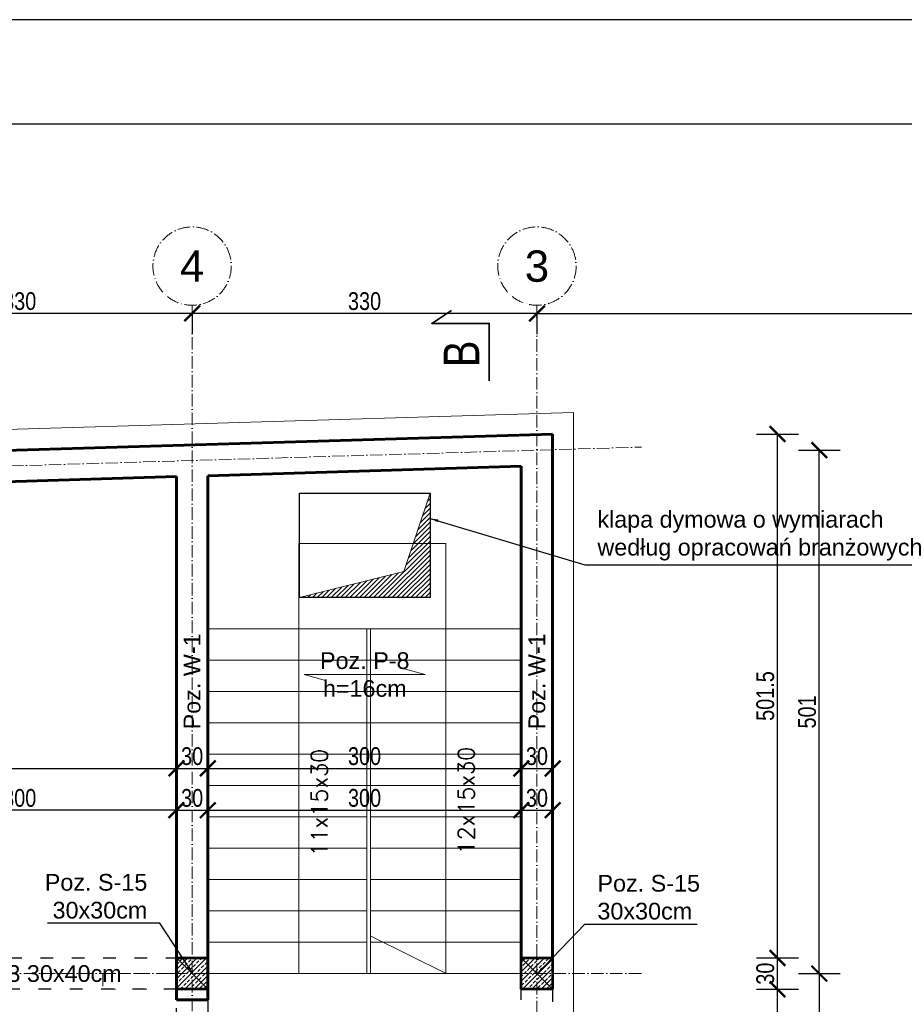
# Model space of a CAD drawing. Header units: inches. Extents: x 201967 to 338763, y -32705 to 30884.
# Tile 101 of 236: x 319469 to 320316, y 1126 to 2069. Entities that reach past the tile are written whole.
import ezdxf
from ezdxf.enums import TextEntityAlignment as Align

# ---------------------------------------------------------------- set-up
doc = ezdxf.new("R2010")
doc.units = ezdxf.units.IN
doc.header["$MEASUREMENT"] = 0
doc.linetypes.add('ACAD_ISO03W100', pattern=[30, 12, -18])
doc.linetypes.add('ACAD_ISO10W100', pattern=[18, 12, -3, 0, -3])
for name, color, linetype, lineweight in [('01 a1 KONSTRUKCJA żelebet', 200, 'Continuous', 53), ('01 b KONSTRUKCJA belki', 92, 'ACAD_ISO03W100', 30), ('01h1 KONSTRUKCJA pozycje stropy', 253, 'Continuous', 13), ('01h2 KONSTRUKCJA pozycje belki', 254, 'Continuous', 13), ('01h3 KONSTRUKCJA pozycje słupy', 252, 'Continuous', 13), ('01i KONSTRUKCJA otwory w stropie', 6, 'ACAD_ISO03W100', 30), ('02 b ściany dziłowe cienkie', 6, 'ACAD_ISO03W100', 13), ('11 OSIE ściany', 2, 'ACAD_ISO10W100', 5), ('1_OpisPomieszczen', 120, 'Continuous', 9), ('90 WYMIAR', 155, 'Continuous', 9), ('91 PRZEKROJE', 7, 'Continuous', 35), ('_proj_SCHODY', 2, 'Continuous', 9), ('MURY konstrukcyjne', 70, 'Continuous', 60), ('WIDOK', 2, 'Continuous', 13)]:
    doc.layers.add(name, color=color, linetype=linetype, lineweight=lineweight)
doc.styles.add('100 arial', font='arial.ttf', dxfattribs={"width": 0.8, "height": 17})
doc.styles.add('arialcce', font='arial.ttf')
doc.styles.add('OPIS', font='arial.ttf')
doc.styles.add('RomanS', font='romans.shx')
doc.styles.add('Wymiary', font='romans.shx', dxfattribs={"width": 0.7, "oblique": 10})
doc.dimstyles.new('100', dxfattribs={"dimscale": 10, "dimtxt": 17, "dimasz": 1.5, "dimexe": 2, "dimexo": 2, "dimgap": 0.3, "dimtad": 1, "dimdec": 1, "dimrnd": 0.5, "dimdsep": 46, "dimtxsty": '100 arial', "dimblk": 'ARCHTICK', "dimcen": 10, "dimclrd": 256, "dimclre": 256, "dimclrt": 256, "dimadec": 0, "dimazin": 0, "dimtfac": 1, "dimtdec": 1, "dimtix": 1, "dimtmove": 1, "dimatfit": 3, "dimfxl": 2, "dimfxlon": 1, "dimtolj": 1, "dimarcsym": 0})
doc.dimstyles.new('DIM100txt12', dxfattribs={"dimtxt": 12, "dimasz": 1.05, "dimexe": 0, "dimexo": 8, "dimgap": 4, "dimtad": 1, "dimdec": 7, "dimrnd": 0.5, "dimdsep": 46, "dimtxsty": 'RomanS', "dimblk1": 'DIM', "dimblk2": 'DIM', "dimsah": 1, "dimcen": 0.09, "dimse1": 1, "dimse2": 1, "dimclrt": 256, "dimadec": 1, "dimazin": 0, "dimtfac": 1, "dimtdec": 7, "dimtix": 1, "dimtofl": 0, "dimtmove": 2, "dimatfit": 3, "dimfxl": 1, "dimtolj": 1, "dimtzin": 0, "dimarcsym": 0})

# ---------------------------------------------------------------- blocks, each defined once
blk = doc.blocks.new('1 osie 1 część BPPZ')
at = {"layer": '11 OSIE ściany'}
for p, q in [((-1337.399999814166, -529.999028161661), (-1337.399999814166, 870.0009718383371)), ((-1007.399999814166, -169.999028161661), (-1007.399999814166, 870.0009718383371)), ((-2017.399999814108, 700.9469548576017), (-907.3999998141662, 734.2427557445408)), ((-907.3999998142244, 230.0009718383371), (-4101.782290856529, 230.0009718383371))]:
    blk.add_line(p, q, dxfattribs=at)
for centre in [(-1337.399999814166, 907.5009718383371), (-1007.399999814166, 907.5009718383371)]:
    blk.add_circle(centre, 37.5, dxfattribs=at)
at = {"layer": '11 OSIE ściany', "style": 'arialcce'}
for s, p in [('4', (-1337.399999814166, 907.5009718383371)), ('3', (-1007.399999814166, 907.5009718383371))]:
    blk.add_text(s, height=30, dxfattribs=at).set_placement(p, align=Align.MIDDLE_CENTER)
blk = doc.blocks.new('*U1121')
at = {"lineweight": 5, "ltscale": 0.25}
h = blk.add_hatch(dxfattribs=at)
h.set_pattern_fill('ANSI33', color=5, style=0)
h.set_pattern_definition([(45, (0, -25), (-4.490128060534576, 4.490128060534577), []), (45, (4.490130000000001, -25), (-4.490128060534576, 4.490128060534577), [3.175, -1.5875])])
h.paths.add_polyline_path([(0, 0), (-7.105427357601e-16, -30), (30, -30), (30, 0)])
blk.add_lwpolyline([(0, 0), (-7.105427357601e-16, -30), (30, -30), (30, 0)], close=True)
at = {"layer": 'Defpoints'}
blk.add_line((0, 0), (30, -30), dxfattribs=at)
blk = doc.blocks.new('1 słupy 1 pietro rozbudowa 2')
at = {"layer": '01 a1 KONSTRUKCJA żelebet', "xscale": -1, "rotation": 270}
for p in [(2679.999999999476, -15.00000000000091), (3010.000000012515, -15.00000000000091)]:
    blk.add_blockref('*U1121', p, dxfattribs=at)
blk = doc.blocks.new('1 przekroje jagielońska')
at = {"layer": '91 PRZEKROJE'}
blk.add_lwpolyline([(-2172.082056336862, 797.6495844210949), (-2172.082056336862, 852.6495844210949), (-2227.082056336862, 852.6495844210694), (-2208.241159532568, 864.9517413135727)], dxfattribs=at)
at = {"layer": '91 PRZEKROJE', "color": 2, "insert": (-2215.635075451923, 810.7991103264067), "char_height": 34, "attachment_point": 1, "rotation": 89.99999999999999, "style": '100 arial'}
blk.add_mtext_dynamic_manual_height_columns('B', width=64.0781552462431, gutter_width=85, heights=[0], dxfattribs=at)
blk = doc.blocks.new('DIM')
for p, q in [((7.275957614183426e-12, -13.00000000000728), (7.275957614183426e-12, 12.99999999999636)), ((8.000000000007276, -7.275957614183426e-12), (-7.999999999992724, -7.275957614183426e-12))]:
    blk.add_line(p, q)
at = {"const_width": 1.714285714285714}
blk.add_lwpolyline([(5.714285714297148, 5.714285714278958), (-5.71428571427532, -5.71428571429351)], dxfattribs=at)
blk = doc.blocks.new('_ARCHTICK')
at = {"color": 0, "linetype": 'ByBlock', "const_width": 0.15}
blk.add_lwpolyline([(-0.5, -0.5), (0.5, 0.5)], dxfattribs=at)
blk = doc.blocks.new('*D1773')
at = {"layer": '90 WYMIAR', "lineweight": -2, "transparency": 16777216}
for p, q in [((319634.1205437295, 1787.472764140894), (319634.1205437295, 1767.472764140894)), ((319964.1205437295, 1787.472764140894), (319634.1205437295, 1787.472764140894)), ((319964.1205437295, 1787.472764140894), (319964.1205437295, 1767.472764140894))]:
    blk.add_line(p, q, dxfattribs=at)
at = {"layer": 'Defpoints', "color": 0, "transparency": 16777216}
for p in [(319634.1205437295, 1795.280210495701), (319964.1205437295, 1795.280210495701), (319634.1205437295, 1787.472764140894)]:
    blk.add_point(p, dxfattribs=at)
at = {"layer": '90 WYMIAR', "lineweight": -2, "transparency": 16777216, "xscale": 15, "yscale": 15, "zscale": 15, "rotation": 180}
blk.add_blockref('_ARCHTICK', (319634.1205437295, 1787.472764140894), dxfattribs=at)
at = {"layer": '90 WYMIAR', "lineweight": -2, "transparency": 16777216, "xscale": 15, "yscale": 15, "zscale": 15}
blk.add_blockref('_ARCHTICK', (319964.1205437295, 1787.472764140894), dxfattribs=at)
at = {"layer": '90 WYMIAR', "transparency": 16777216, "insert": (319799.1205437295, 1799.158303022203), "char_height": 17, "attachment_point": 5, "style": '100 arial'}
blk.add_mtext('\\A1;330', dxfattribs=at)
blk = doc.blocks.new('*D1774')
at = {"layer": '90 WYMIAR', "lineweight": -2, "transparency": 16777216}
for p, q in [((319304.1205437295, 1787.472764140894), (319304.1205437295, 1767.472764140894)), ((319634.1205437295, 1787.472764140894), (319304.1205437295, 1787.472764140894)), ((319634.1205437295, 1787.472764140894), (319634.1205437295, 1767.472764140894))]:
    blk.add_line(p, q, dxfattribs=at)
at = {"layer": 'Defpoints', "color": 0, "transparency": 16777216}
for p in [(319304.1205437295, 1795.280210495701), (319634.1205437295, 1795.280210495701), (319304.1205437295, 1787.472764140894)]:
    blk.add_point(p, dxfattribs=at)
at = {"layer": '90 WYMIAR', "lineweight": -2, "transparency": 16777216, "xscale": 15, "yscale": 15, "zscale": 15, "rotation": 180}
blk.add_blockref('_ARCHTICK', (319304.1205437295, 1787.472764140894), dxfattribs=at)
at = {"layer": '90 WYMIAR', "lineweight": -2, "transparency": 16777216, "xscale": 15, "yscale": 15, "zscale": 15}
blk.add_blockref('_ARCHTICK', (319634.1205437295, 1787.472764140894), dxfattribs=at)
at = {"layer": '90 WYMIAR', "transparency": 16777216, "insert": (319469.1205437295, 1799.158303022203), "char_height": 17, "attachment_point": 5, "style": '100 arial'}
blk.add_mtext('\\A1;330', dxfattribs=at)
blk = doc.blocks.new('*D1777')
at = {"layer": '90 WYMIAR', "lineweight": -2, "transparency": 16777216}
for p, q in [((320971.5205435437, 1767.472764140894), (320971.5205435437, 1807.472764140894)), ((319964.1205437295, 1787.472764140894), (319964.1205437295, 1767.472764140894)), ((319964.1205437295, 1787.472764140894), (320971.5205435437, 1787.472764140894))]:
    blk.add_line(p, q, dxfattribs=at)
at = {"layer": 'Defpoints', "color": 0, "transparency": 16777216}
for p in [(319964.1205437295, 1795.280210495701), (320971.5205435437, 1787.472764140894), (320971.5205435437, 1025.279238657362)]:
    blk.add_point(p, dxfattribs=at)
at = {"layer": '90 WYMIAR', "lineweight": -2, "transparency": 16777216, "xscale": 15, "yscale": 15, "zscale": 15, "rotation": 180}
blk.add_blockref('_ARCHTICK', (319964.1205437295, 1787.472764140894), dxfattribs=at)
at = {"layer": '90 WYMIAR', "lineweight": -2, "transparency": 16777216, "xscale": 15, "yscale": 15, "zscale": 15}
blk.add_blockref('_ARCHTICK', (320971.5205435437, 1787.472764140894), dxfattribs=at)
at = {"layer": '90 WYMIAR', "transparency": 16777216, "insert": (320467.8205436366, 1799.152504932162), "char_height": 17, "attachment_point": 5, "style": '100 arial'}
blk.add_mtext('\\A1;1007.5', dxfattribs=at)
blk = doc.blocks.new('*D1828')
at = {"layer": '90 WYMIAR', "lineweight": -2, "transparency": 16777216}
for p, q in [((322365.5205435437, 1155.2802104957), (322405.5205435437, 1155.2802104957)), ((322385.5205435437, 925.2792386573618), (322385.5205435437, 1155.2802104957)), ((322365.5205435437, 925.2792386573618), (322405.5205435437, 925.2792386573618))]:
    blk.add_line(p, q, dxfattribs=at)
at = {"layer": 'Defpoints', "color": 0, "transparency": 16777216}
for p in [(320064.1205437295, 1155.280210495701), (322385.5205435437, 1155.2802104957), (322190.5205435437, 925.2792386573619)]:
    blk.add_point(p, dxfattribs=at)
at = {"layer": '90 WYMIAR', "lineweight": -2, "transparency": 16777216, "xscale": 15, "yscale": 15, "zscale": 15}
for p, rotation in [((322385.5205435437, 1155.2802104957), 90), ((322385.5205435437, 925.2792386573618), 270)]:
    blk.add_blockref('_ARCHTICK', p, dxfattribs=dict(at, rotation=rotation))
at = {"layer": '90 WYMIAR', "transparency": 16777216, "insert": (322373.8350046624, 1040.279724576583), "char_height": 17, "attachment_point": 5, "rotation": 90, "style": '100 arial'}
blk.add_mtext('\\A1;230', dxfattribs=at)
blk = doc.blocks.new('*D1829')
at = {"layer": '90 WYMIAR', "lineweight": -2, "transparency": 16777216}
for p, q in [((322365.5205435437, 1656.522372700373), (322405.5205435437, 1656.522372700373)), ((322385.5205435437, 1155.280210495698), (322385.5205435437, 1656.522372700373)), ((322365.5205435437, 1155.280210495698), (322405.5205435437, 1155.280210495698))]:
    blk.add_line(p, q, dxfattribs=at)
at = {"layer": 'Defpoints', "color": 0, "transparency": 16777216}
for p in [(319964.1205437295, 1656.522372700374), (322385.5205435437, 1656.522372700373), (320064.1205437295, 1155.280210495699)]:
    blk.add_point(p, dxfattribs=at)
at = {"layer": '90 WYMIAR', "lineweight": -2, "transparency": 16777216, "xscale": 15, "yscale": 15, "zscale": 15}
for p, rotation in [((322385.5205435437, 1656.522372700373), 90), ((322385.5205435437, 1155.280210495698), 270)]:
    blk.add_blockref('_ARCHTICK', p, dxfattribs=dict(at, rotation=rotation))
at = {"layer": '90 WYMIAR', "transparency": 16777216, "insert": (322373.8408027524, 1405.901291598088), "char_height": 17, "attachment_point": 5, "rotation": 90, "style": '100 arial'}
blk.add_mtext('\\A1;501', dxfattribs=at)
blk = doc.blocks.new('*D1783')
at = {"layer": '90 WYMIAR', "lineweight": -2, "transparency": 16777216}
for p, q in [((319619.120543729, 1291.786158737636), (319619.120543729, 1331.786158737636)), ((319649.1205437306, 1291.786158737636), (319649.1205437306, 1331.786158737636)), ((319619.120543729, 1311.786158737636), (319649.1205437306, 1311.786158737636))]:
    blk.add_line(p, q, dxfattribs=at)
at = {"layer": 'Defpoints', "color": 0, "transparency": 16777216}
for p in [(319649.1205437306, 1311.786158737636), (319619.120543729, 1170.280210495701), (319649.1205437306, 1170.280210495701)]:
    blk.add_point(p, dxfattribs=at)
at = {"layer": '90 WYMIAR', "lineweight": -2, "transparency": 16777216, "xscale": 15, "yscale": 15, "zscale": 15, "rotation": 180}
blk.add_blockref('_ARCHTICK', (319619.120543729, 1311.786158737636), dxfattribs=at)
at = {"layer": '90 WYMIAR', "lineweight": -2, "transparency": 16777216, "xscale": 15, "yscale": 15, "zscale": 15}
blk.add_blockref('_ARCHTICK', (319649.1205437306, 1311.786158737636), dxfattribs=at)
at = {"layer": '90 WYMIAR', "transparency": 16777216, "insert": (319634.1205437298, 1323.471697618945), "char_height": 17, "attachment_point": 5, "style": '100 arial'}
blk.add_mtext('\\A1;30', dxfattribs=at)
blk = doc.blocks.new('*D1784')
at = {"layer": '90 WYMIAR', "lineweight": -2, "transparency": 16777216}
for p, q in [((319649.1205437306, 1291.786158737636), (319649.1205437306, 1331.786158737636)), ((319949.1205437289, 1291.786158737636), (319949.1205437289, 1331.786158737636)), ((319649.1205437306, 1311.786158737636), (319949.1205437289, 1311.786158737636))]:
    blk.add_line(p, q, dxfattribs=at)
at = {"layer": 'Defpoints', "color": 0, "transparency": 16777216}
for p in [(319949.1205437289, 1311.786158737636), (319649.1205437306, 1170.280210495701), (319949.1205437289, 1170.280210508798)]:
    blk.add_point(p, dxfattribs=at)
at = {"layer": '90 WYMIAR', "lineweight": -2, "transparency": 16777216, "xscale": 15, "yscale": 15, "zscale": 15, "rotation": 180}
blk.add_blockref('_ARCHTICK', (319649.1205437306, 1311.786158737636), dxfattribs=at)
at = {"layer": '90 WYMIAR', "lineweight": -2, "transparency": 16777216, "xscale": 15, "yscale": 15, "zscale": 15}
blk.add_blockref('_ARCHTICK', (319949.1205437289, 1311.786158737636), dxfattribs=at)
at = {"layer": '90 WYMIAR', "transparency": 16777216, "insert": (319799.1205437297, 1323.471697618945), "char_height": 17, "attachment_point": 5, "style": '100 arial'}
blk.add_mtext('\\A1;300', dxfattribs=at)
blk = doc.blocks.new('*D1785')
at = {"layer": '90 WYMIAR', "lineweight": -2, "transparency": 16777216}
for p, q in [((319949.1205437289, 1291.786158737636), (319949.1205437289, 1331.786158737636)), ((319979.1205437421, 1291.786158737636), (319979.1205437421, 1331.786158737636)), ((319949.1205437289, 1311.786158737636), (319979.1205437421, 1311.786158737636))]:
    blk.add_line(p, q, dxfattribs=at)
at = {"layer": 'Defpoints', "color": 0, "transparency": 16777216}
for p in [(319979.1205437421, 1311.786158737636), (319949.1205437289, 1170.280210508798), (319979.1205437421, 1170.280210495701)]:
    blk.add_point(p, dxfattribs=at)
at = {"layer": '90 WYMIAR', "lineweight": -2, "transparency": 16777216, "xscale": 15, "yscale": 15, "zscale": 15, "rotation": 180}
blk.add_blockref('_ARCHTICK', (319949.1205437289, 1311.786158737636), dxfattribs=at)
at = {"layer": '90 WYMIAR', "lineweight": -2, "transparency": 16777216, "xscale": 15, "yscale": 15, "zscale": 15}
blk.add_blockref('_ARCHTICK', (319979.1205437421, 1311.786158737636), dxfattribs=at)
at = {"layer": '90 WYMIAR', "transparency": 16777216, "insert": (319964.1205437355, 1323.471697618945), "char_height": 17, "attachment_point": 5, "style": '100 arial'}
blk.add_mtext('\\A1;30', dxfattribs=at)
blk = doc.blocks.new('*D1786')
at = {"layer": '90 WYMIAR', "lineweight": -2, "transparency": 16777216}
for p, q in [((319319.1205437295, 1291.786158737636), (319319.1205437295, 1331.786158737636)), ((319619.120543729, 1291.786158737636), (319619.120543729, 1331.786158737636)), ((319619.120543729, 1311.786158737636), (319319.1205437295, 1311.786158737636))]:
    blk.add_line(p, q, dxfattribs=at)
at = {"layer": 'Defpoints', "color": 0, "transparency": 16777216}
for p in [(319319.1205437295, 1311.786158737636), (319319.1205437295, 1170.280227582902), (319619.120543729, 1170.280210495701)]:
    blk.add_point(p, dxfattribs=at)
at = {"layer": '90 WYMIAR', "lineweight": -2, "transparency": 16777216, "xscale": 15, "yscale": 15, "zscale": 15, "rotation": 180}
blk.add_blockref('_ARCHTICK', (319319.1205437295, 1311.786158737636), dxfattribs=at)
at = {"layer": '90 WYMIAR', "lineweight": -2, "transparency": 16777216, "xscale": 15, "yscale": 15, "zscale": 15}
blk.add_blockref('_ARCHTICK', (319619.120543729, 1311.786158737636), dxfattribs=at)
at = {"layer": '90 WYMIAR', "transparency": 16777216, "insert": (319469.1205437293, 1323.471697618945), "char_height": 17, "attachment_point": 5, "style": '100 arial'}
blk.add_mtext('\\A1;300', dxfattribs=at)
blk = doc.blocks.new('*D1809')
at = {"layer": '90 WYMIAR', "lineweight": -2, "transparency": 16777216}
for p, q in [((319069.1205437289, 1331.786158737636), (319069.1205437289, 1371.786158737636)), ((319619.120543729, 1331.786158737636), (319619.120543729, 1371.786158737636)), ((319069.1205437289, 1351.786158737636), (319619.120543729, 1351.786158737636))]:
    blk.add_line(p, q, dxfattribs=at)
at = {"layer": 'Defpoints', "color": 0, "transparency": 16777216}
for p in [(319619.120543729, 1351.786158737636), (319069.1205437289, 1170.280179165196), (319619.120543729, 1170.280210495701)]:
    blk.add_point(p, dxfattribs=at)
at = {"layer": '90 WYMIAR', "lineweight": -2, "transparency": 16777216, "xscale": 15, "yscale": 15, "zscale": 15, "rotation": 180}
blk.add_blockref('_ARCHTICK', (319069.1205437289, 1351.786158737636), dxfattribs=at)
at = {"layer": '90 WYMIAR', "lineweight": -2, "transparency": 16777216, "xscale": 15, "yscale": 15, "zscale": 15}
blk.add_blockref('_ARCHTICK', (319619.120543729, 1351.786158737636), dxfattribs=at)
at = {"layer": '90 WYMIAR', "transparency": 16777216, "insert": (319344.1205437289, 1363.465899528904), "char_height": 17, "attachment_point": 5, "style": '100 arial'}
blk.add_mtext('\\A1;550', dxfattribs=at)
blk = doc.blocks.new('*D1810')
at = {"layer": '90 WYMIAR', "lineweight": -2, "transparency": 16777216}
for p, q in [((319619.120543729, 1331.786158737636), (319619.120543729, 1371.786158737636)), ((319649.120543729, 1331.786158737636), (319649.120543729, 1371.786158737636)), ((319619.120543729, 1351.786158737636), (319649.120543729, 1351.786158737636))]:
    blk.add_line(p, q, dxfattribs=at)
at = {"layer": 'Defpoints', "color": 0, "transparency": 16777216}
for p in [(319649.120543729, 1351.786158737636), (319619.120543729, 1170.280210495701), (319649.120543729, 1170.280210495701)]:
    blk.add_point(p, dxfattribs=at)
at = {"layer": '90 WYMIAR', "lineweight": -2, "transparency": 16777216, "xscale": 15, "yscale": 15, "zscale": 15, "rotation": 180}
blk.add_blockref('_ARCHTICK', (319619.120543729, 1351.786158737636), dxfattribs=at)
at = {"layer": '90 WYMIAR', "lineweight": -2, "transparency": 16777216, "xscale": 15, "yscale": 15, "zscale": 15}
blk.add_blockref('_ARCHTICK', (319649.120543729, 1351.786158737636), dxfattribs=at)
at = {"layer": '90 WYMIAR', "transparency": 16777216, "insert": (319634.120543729, 1363.471697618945), "char_height": 17, "attachment_point": 5, "style": '100 arial'}
blk.add_mtext('\\A1;30', dxfattribs=at)
blk = doc.blocks.new('*D1811')
at = {"layer": '90 WYMIAR', "lineweight": -2, "transparency": 16777216}
for p, q in [((319649.120543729, 1331.786158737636), (319649.120543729, 1371.786158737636)), ((319949.120543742, 1331.786158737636), (319949.120543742, 1371.786158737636)), ((319649.120543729, 1351.786158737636), (319949.120543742, 1351.786158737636))]:
    blk.add_line(p, q, dxfattribs=at)
at = {"layer": 'Defpoints', "color": 0, "transparency": 16777216}
for p in [(319949.120543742, 1351.786158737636), (319649.120543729, 1170.280210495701), (319949.120543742, 1170.280210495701)]:
    blk.add_point(p, dxfattribs=at)
at = {"layer": '90 WYMIAR', "lineweight": -2, "transparency": 16777216, "xscale": 15, "yscale": 15, "zscale": 15, "rotation": 180}
blk.add_blockref('_ARCHTICK', (319649.120543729, 1351.786158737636), dxfattribs=at)
at = {"layer": '90 WYMIAR', "lineweight": -2, "transparency": 16777216, "xscale": 15, "yscale": 15, "zscale": 15}
blk.add_blockref('_ARCHTICK', (319949.120543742, 1351.786158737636), dxfattribs=at)
at = {"layer": '90 WYMIAR', "transparency": 16777216, "insert": (319799.1205437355, 1363.471697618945), "char_height": 17, "attachment_point": 5, "style": '100 arial'}
blk.add_mtext('\\A1;300', dxfattribs=at)
blk = doc.blocks.new('*D1812')
at = {"layer": '90 WYMIAR', "lineweight": -2, "transparency": 16777216}
for p, q in [((319949.120543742, 1331.786158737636), (319949.120543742, 1371.786158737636)), ((319979.1205437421, 1331.786158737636), (319979.1205437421, 1371.786158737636)), ((319949.120543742, 1351.786158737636), (319979.1205437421, 1351.786158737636))]:
    blk.add_line(p, q, dxfattribs=at)
at = {"layer": 'Defpoints', "color": 0, "transparency": 16777216}
for p in [(319979.1205437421, 1351.786158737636), (319949.120543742, 1170.280210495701), (319979.1205437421, 1170.280210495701)]:
    blk.add_point(p, dxfattribs=at)
at = {"layer": '90 WYMIAR', "lineweight": -2, "transparency": 16777216, "xscale": 15, "yscale": 15, "zscale": 15, "rotation": 180}
blk.add_blockref('_ARCHTICK', (319949.120543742, 1351.786158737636), dxfattribs=at)
at = {"layer": '90 WYMIAR', "lineweight": -2, "transparency": 16777216, "xscale": 15, "yscale": 15, "zscale": 15}
blk.add_blockref('_ARCHTICK', (319979.1205437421, 1351.786158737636), dxfattribs=at)
at = {"layer": '90 WYMIAR', "transparency": 16777216, "insert": (319964.1205437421, 1363.471697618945), "char_height": 17, "attachment_point": 5, "style": '100 arial'}
blk.add_mtext('\\A1;30', dxfattribs=at)
blk = doc.blocks.new('*D1814')
at = {"layer": '90 WYMIAR', "lineweight": -2, "transparency": 16777216}
for p, q in [((320174.333366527, 1140.280210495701), (320214.333366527, 1140.280210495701)), ((320194.333366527, 1010.32356654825), (320194.333366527, 1140.280210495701)), ((320174.333366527, 1010.32356654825), (320214.333366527, 1010.32356654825))]:
    blk.add_line(p, q, dxfattribs=at)
at = {"layer": 'Defpoints', "color": 0, "transparency": 16777216}
for p in [(319964.1205437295, 1140.280210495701), (320194.333366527, 1140.280210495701), (319979.1205437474, 1010.32356654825)]:
    blk.add_point(p, dxfattribs=at)
at = {"layer": '90 WYMIAR', "lineweight": -2, "transparency": 16777216, "xscale": 15, "yscale": 15, "zscale": 15}
for p, rotation in [((320194.333366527, 1140.280210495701), 90), ((320194.333366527, 1010.32356654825), 270)]:
    blk.add_blockref('_ARCHTICK', p, dxfattribs=dict(at, rotation=rotation))
at = {"layer": '90 WYMIAR', "transparency": 16777216, "insert": (320182.6478276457, 1075.301888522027), "char_height": 17, "attachment_point": 5, "rotation": 90, "style": '100 arial'}
blk.add_mtext('\\A1;130', dxfattribs=at)
blk = doc.blocks.new('*D1815')
at = {"layer": '90 WYMIAR', "lineweight": -2, "transparency": 16777216}
for p, q in [((320174.333366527, 1170.280210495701), (320214.333366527, 1170.280210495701)), ((320194.333366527, 1140.280210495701), (320194.333366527, 1170.280210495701)), ((320174.333366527, 1140.280210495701), (320214.333366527, 1140.280210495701))]:
    blk.add_line(p, q, dxfattribs=at)
at = {"layer": 'Defpoints', "color": 0, "transparency": 16777216}
for p in [(319964.120543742, 1170.280210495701), (320194.333366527, 1170.280210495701), (319964.1205437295, 1140.280210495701)]:
    blk.add_point(p, dxfattribs=at)
at = {"layer": '90 WYMIAR', "lineweight": -2, "transparency": 16777216, "xscale": 15, "yscale": 15, "zscale": 15}
for p, rotation in [((320194.333366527, 1170.280210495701), 90), ((320194.333366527, 1140.280210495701), 270)]:
    blk.add_blockref('_ARCHTICK', p, dxfattribs=dict(at, rotation=rotation))
at = {"layer": '90 WYMIAR', "transparency": 16777216, "insert": (320182.6478276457, 1155.280210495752), "char_height": 17, "attachment_point": 5, "rotation": 90, "style": '100 arial'}
blk.add_mtext('\\A1;30', dxfattribs=at)
blk = doc.blocks.new('*D1816')
at = {"layer": '90 WYMIAR', "lineweight": -2, "transparency": 16777216}
for p, q in [((320174.333366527, 1671.97906273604), (320214.333366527, 1671.97906273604)), ((320194.333366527, 1170.280210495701), (320194.333366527, 1671.97906273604)), ((320174.333366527, 1170.280210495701), (320214.333366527, 1170.280210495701))]:
    blk.add_line(p, q, dxfattribs=at)
at = {"layer": 'Defpoints', "color": 0, "transparency": 16777216}
for p in [(319979.1205437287, 1671.97906273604), (320194.333366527, 1671.97906273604), (319964.120543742, 1170.280210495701)]:
    blk.add_point(p, dxfattribs=at)
at = {"layer": '90 WYMIAR', "lineweight": -2, "transparency": 16777216, "xscale": 15, "yscale": 15, "zscale": 15}
for p, rotation in [((320194.333366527, 1671.97906273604), 90), ((320194.333366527, 1170.280210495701), 270)]:
    blk.add_blockref('_ARCHTICK', p, dxfattribs=dict(at, rotation=rotation))
at = {"layer": '90 WYMIAR', "transparency": 16777216, "insert": (320182.6536257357, 1421.129636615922), "char_height": 17, "attachment_point": 5, "rotation": 90, "style": '100 arial'}
blk.add_mtext('\\A1;501.5', dxfattribs=at)
blk = doc.blocks.new('*D1808')
at = {"layer": '90 WYMIAR', "lineweight": -2, "transparency": 16777216}
for p, q in [((320214.333366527, 1656.522372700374), (320254.333366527, 1656.522372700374)), ((320234.333366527, 1155.280210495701), (320234.333366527, 1656.522372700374)), ((320214.333366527, 1155.280210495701), (320254.333366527, 1155.280210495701))]:
    blk.add_line(p, q, dxfattribs=at)
at = {"layer": 'Defpoints', "color": 0, "transparency": 16777216}
for p in [(319964.1205437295, 1656.522372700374), (320234.333366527, 1656.522372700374), (319964.120543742, 1155.280210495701)]:
    blk.add_point(p, dxfattribs=at)
at = {"layer": '90 WYMIAR', "lineweight": -2, "transparency": 16777216, "xscale": 15, "yscale": 15, "zscale": 15}
for p, rotation in [((320234.333366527, 1656.522372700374), 90), ((320234.333366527, 1155.280210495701), 270)]:
    blk.add_blockref('_ARCHTICK', p, dxfattribs=dict(at, rotation=rotation))
at = {"layer": '90 WYMIAR', "transparency": 16777216, "insert": (320222.6536257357, 1405.901291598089), "char_height": 17, "attachment_point": 5, "rotation": 90, "style": '100 arial'}
blk.add_mtext('\\A1;501', dxfattribs=at)
blk = doc.blocks.new('*D1804')
at = {"layer": '90 WYMIAR', "lineweight": -2, "transparency": 16777216}
for p, q in [((320214.333366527, 1155.280210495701), (320254.333366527, 1155.280210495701)), ((320234.333366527, 1155.280210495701), (320234.333366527, 960.2802083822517)), ((320214.333366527, 960.2802083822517), (320254.333366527, 960.2802083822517))]:
    blk.add_line(p, q, dxfattribs=at)
at = {"layer": 'Defpoints', "color": 0, "transparency": 16777216}
for p in [(319964.120543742, 1155.280210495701), (320073.5506922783, 960.2802083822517), (320234.333366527, 960.2802083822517)]:
    blk.add_point(p, dxfattribs=at)
at = {"layer": '90 WYMIAR', "lineweight": -2, "transparency": 16777216, "xscale": 15, "yscale": 15, "zscale": 15}
for p, rotation in [((320234.333366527, 1155.280210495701), 90), ((320234.333366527, 960.2802083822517), 270)]:
    blk.add_blockref('_ARCHTICK', p, dxfattribs=dict(at, rotation=rotation))
at = {"layer": '90 WYMIAR', "transparency": 16777216, "insert": (320222.6536257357, 1057.780209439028), "char_height": 17, "attachment_point": 5, "rotation": 90, "style": '100 arial'}
blk.add_mtext('\\A1;195', dxfattribs=at)

msp = doc.modelspace()

# ---------------------------------------------------------------- hatches: boundary and pattern name
at = {"layer": 'WIDOK'}
h = msp.add_hatch(dxfattribs=at)
h.set_pattern_fill('ANSI31', color=256, style=0)
h.set_pattern_definition([(45, (304628.8076553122, 113312.8191949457), (-2.245064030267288, 2.245064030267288), [])])
h.paths.add_polyline_path([(319861.836619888, 1615.321743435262), (319836.8382951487, 1540.315151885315), (319736.8382428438, 1515.330269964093), (319861.8382951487, 1515.315151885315)])

# ---------------------------------------------------------------- linework, layer by layer
at = {"layer": '01 b KONSTRUKCJA belki'}
for points in [[(319619.120543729, 1140.280210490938), (319069.1205437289, 1140.280241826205), (319069.1205437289, 1170.280179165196), (319619.120543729, 1170.280147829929)], [(319979.1205437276, 1010.323566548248), (319949.120543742, 1010.323566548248), (319949.120543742, 1140.2802104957), (319979.1205437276, 1140.2802104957)], [(319649.1205437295, 1020.330269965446), (319619.1205437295, 1020.330269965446), (319619.1205437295, 1130.330269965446), (319649.1205437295, 1130.330269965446)]]:
    msp.add_lwpolyline(points, close=True, dxfattribs=at)
at = {"layer": '01h1 KONSTRUKCJA pozycje stropy'}
msp.add_lwpolyline([(319761.6295976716, 1436.143295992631), (319741.4699609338, 1441.572951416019), (319857.2065247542, 1441.572951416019), (319837.0468880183, 1447.002606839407)], dxfattribs=at)
at = {"layer": '01i KONSTRUKCJA otwory w stropie', "linetype": 'Continuous'}
msp.add_lwpolyline([(319861.8382428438, 1515.330269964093), (319736.8382428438, 1515.330269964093), (319736.8382428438, 1615.330269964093), (319861.8382428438, 1615.330269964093)], close=True, dxfattribs=at)
at = {"layer": '02 b ściany dziłowe cienkie'}
for p, q in [((319548.6993921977, 1155.280220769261), (319619.3382409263, 1155.280220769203)), ((319548.6993921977, 1155.280220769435), (319548.6993921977, 1140.280220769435)), ((319548.6993921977, 1140.280220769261), (319619.3382409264, 1140.280220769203))]:
    msp.add_line(p, q, dxfattribs=at)
at = {"layer": '_proj_SCHODY', "color": 7}
for p, q in [((319736.2923651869, 1155.330269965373), (319736.2923651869, 1567.14596362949)), ((319736.2923651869, 1567.14596362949), (319876.8555137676, 1567.14596362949)), ((319876.8555137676, 1567.14596362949), (319876.8555137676, 1155.330269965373)), ((319649.3382428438, 1485.330269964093), (319949.3382428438, 1485.330269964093)), ((319801.3382428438, 1485.330269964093), (319801.3382428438, 1155.330269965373)), ((319804.8382428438, 1155.330269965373), (319804.8382428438, 1485.330269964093)), ((319649.3382428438, 1455.330269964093), (319949.3382428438, 1455.330269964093)), ((319649.3382428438, 1425.330269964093), (319949.3382428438, 1425.330269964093)), ((319649.3382428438, 1395.330269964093), (319949.3382428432, 1395.330269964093)), ((319649.3382428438, 1365.330269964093), (319949.3382428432, 1365.330269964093)), ((319649.3382428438, 1335.330269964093), (319808.814346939, 1335.330269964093)), ((319804.8382428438, 1335.330269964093), (319949.3382428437, 1335.330269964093)), ((319649.3382428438, 1305.330269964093), (319801.3382428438, 1305.330269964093)), ((319804.8382428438, 1305.330269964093), (319949.3382428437, 1305.330269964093)), ((319649.3382428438, 1275.330269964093), (319801.3382428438, 1275.330269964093)), ((319804.8382428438, 1275.330269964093), (319949.3382428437, 1275.330269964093)), ((319649.3382428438, 1245.330269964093), (319801.3382428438, 1245.330269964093)), ((319804.8382428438, 1245.330269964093), (319949.3382428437, 1245.330269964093)), ((319649.3382428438, 1215.330269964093), (319801.3382428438, 1215.330269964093)), ((319804.8382428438, 1215.330269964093), (319949.3382428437, 1215.330269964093)), ((319877.0882428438, 1155.330269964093), (319805.07097192, 1191.051510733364)), ((319649.3382428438, 1185.330269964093), (319801.3382428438, 1185.330269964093)), ((319804.8382428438, 1185.330269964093), (319949.3382428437, 1185.330269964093)), ((319649.3382428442, 1155.330269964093), (319801.3382428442, 1155.330269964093)), ((319804.8382428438, 1155.330269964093), (319949.3382428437, 1155.330269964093))]:
    msp.add_line(p, q, dxfattribs=at)
at = {"layer": '_proj_SCHODY', "color": 2}
msp.add_lwpolyline([(319019.1205437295, 1663.191687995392), (319999.1205437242, 1692.587980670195), (319999.1205437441, 960.323566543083), (321822.9710552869, 960.2802062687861), (322125.462138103, -587.0182261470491), (322125.4667548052, -1750.114870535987), (320936.5205435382, -1750.119589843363), (320936.7382526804, -903.7197916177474), (319670.7382526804, -903.7196400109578), (319670.7457617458, -805.719794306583), (316934.7382526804, -805.7197916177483), (316934.7382526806, 1190.280147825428), (319019.1205437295, 1190.280147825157)], close=True, dxfattribs=at)
at = {"layer": 'Defpoints'}
for points in [[(316578.4264551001, -2131.27802713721), (324078.4264551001, -2131.27802713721), (324078.4264551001, 2068.72197286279), (316578.4264551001, 2068.72197286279)], [(316678.4264551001, -2031.27802713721), (323978.4264551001, -2031.27802713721), (323978.4264551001, 1968.72197286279), (316678.4264551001, 1968.72197286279)]]:
    msp.add_lwpolyline(points, close=True, dxfattribs=at)
at = {"layer": 'MURY konstrukcyjne'}
for p, q in [((319039.1205437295, 1643.782618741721), (319979.1205437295, 1671.979062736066)), ((319979.1205437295, 1170.2802104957), (319979.1205437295, 1671.979062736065)), ((319649.1205437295, 1632.066817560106), (319949.1205437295, 1641.065682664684)), ((319949.120543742, 1170.2802104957), (319949.1205437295, 1641.065682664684)), ((319069.1205437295, 1614.669011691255), (319619.1205437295, 1631.166931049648)), ((319619.1205437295, 1130.330269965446), (319619.1205437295, 1631.166931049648)), ((319649.1205437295, 1130.330269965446), (319649.1205437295, 1632.066817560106)), ((319619.1205437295, 1130.330269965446), (319649.1205437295, 1130.330269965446))]:
    msp.add_line(p, q, dxfattribs=at)
at = {"layer": 'WIDOK'}
msp.add_lwpolyline([(319736.8382428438, 1515.330269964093), (319836.8382951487, 1540.315151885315), (319861.836619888, 1615.321743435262)], dxfattribs=at)

# ---------------------------------------------------------------- block references
at = {"layer": '01 a1 KONSTRUKCJA żelebet'}
msp.add_blockref('1 słupy 1 pietro rozbudowa 2', (316969.1205437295, 1155.280210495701), dxfattribs=at)
at = {"layer": '11 OSIE ściany'}
msp.add_blockref('1 osie 1 część BPPZ', (320971.5205435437, 925.2792386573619), dxfattribs=at)
at = {"layer": '91 PRZEKROJE'}
msp.add_blockref('1 przekroje jagielońska', (322090.5205435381, 925.2792386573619), dxfattribs=at)

# ---------------------------------------------------------------- texts
at = {"layer": '01h1 KONSTRUKCJA pozycje stropy', "insert": (319799.338242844, 1441.572951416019), "char_height": 16, "attachment_point": 5, "style": 'arialcce'}
msp.add_mtext('Poz. P-8\\Ph=16cm', dxfattribs=at)
at = {"layer": '01h2 KONSTRUKCJA pozycje belki', "char_height": 16, "attachment_point": 5, "rotation": 89.99999999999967, "style": 'OPIS'}
for insert in [(319634.120543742, 1435.10859947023), (319964.120543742, 1435.10859947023)]:
    msp.add_mtext('Poz. W-1', dxfattribs=dict(at, insert=insert))
at = {"layer": '01h2 KONSTRUKCJA pozycje belki', "insert": (319469.1796033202, 1155.280210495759), "char_height": 16, "attachment_point": 5, "style": 'OPIS'}
msp.add_mtext('Poz. B-13 30x40cm', dxfattribs=at)
at = {"layer": '01h3 KONSTRUKCJA pozycje słupy', "insert": (320022.0038371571, 1574.580564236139), "char_height": 16, "width": 319.3206942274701, "attachment_point": 4, "style": 'OPIS'}
msp.add_mtext('klapa dymowa o wymiarach według opracowań branżowych', dxfattribs=at)
at = {"layer": '01h3 KONSTRUKCJA pozycje słupy', "char_height": 16, "style": 'OPIS'}
for insert, attachment_point in [((319591.2498892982, 1229.299279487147), 6), ((320022.0038371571, 1228.383846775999), 4)]:
    msp.add_mtext('Poz. S-15\\P30x30cm', dxfattribs=dict(at, insert=insert, attachment_point=attachment_point))
at = {"layer": '1_OpisPomieszczen', "color": 7, "ltscale": 0.5, "style": 'Wymiary'}
for s, p in [('11x15x30', (319763.6751292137, 1267.536012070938)), ('12x15x30', (319904.2382777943, 1269.476465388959))]:
    msp.add_text(s, height=15.6, rotation=90.00000000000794, dxfattribs=at).set_placement(p)

# ---------------------------------------------------------------- dimensions: what is measured, and where the dimension line sits
at = {"layer": '90 WYMIAR'}
for base, p1, p2, picture, middle in [((319304.1205437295, 1787.472764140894), (319634.1205437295, 1795.280210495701), (319304.1205437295, 1795.280210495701), '*D1774', (319469.1205437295, 1799.158303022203)), ((319634.1205437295, 1787.472764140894), (319964.1205437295, 1795.280210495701), (319634.1205437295, 1795.280210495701), '*D1773', (319799.1205437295, 1799.158303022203)), ((320971.5205435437, 1787.472764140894), (319964.1205437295, 1795.280210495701), (320971.5205435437, 1025.279238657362), '*D1777', (320467.8205436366, 1799.152504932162)), ((319619.120543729, 1351.786158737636), (319069.1205437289, 1170.280179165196), (319619.120543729, 1170.280210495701), '*D1809', (319344.1205437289, 1363.465899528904)), ((319649.120543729, 1351.786158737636), (319619.120543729, 1170.280210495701), (319649.120543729, 1170.280210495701), '*D1810', (319634.120543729, 1363.471697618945)), ((319949.120543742, 1351.786158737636), (319649.120543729, 1170.280210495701), (319949.120543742, 1170.280210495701), '*D1811', (319799.1205437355, 1363.471697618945)), ((319979.1205437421, 1351.786158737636), (319949.120543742, 1170.280210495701), (319979.1205437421, 1170.280210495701), '*D1812', (319964.1205437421, 1363.471697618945)), ((319319.1205437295, 1311.786158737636), (319619.120543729, 1170.280210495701), (319319.1205437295, 1170.280227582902), '*D1786', (319469.1205437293, 1323.471697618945)), ((319649.1205437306, 1311.786158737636), (319619.120543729, 1170.280210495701), (319649.1205437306, 1170.280210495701), '*D1783', (319634.1205437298, 1323.471697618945)), ((319949.1205437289, 1311.786158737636), (319649.1205437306, 1170.280210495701), (319949.1205437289, 1170.280210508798), '*D1784', (319799.1205437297, 1323.471697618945)), ((319979.1205437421, 1311.786158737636), (319949.1205437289, 1170.280210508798), (319979.1205437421, 1170.280210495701), '*D1785', (319964.1205437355, 1323.471697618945))]:
    dim = msp.add_linear_dim(base=base, p1=p1, p2=p2, dimstyle='100', dxfattribs=at)
    dim.commit()
    dim.dimension.update_dxf_attribs({"geometry": picture, "text_midpoint": middle})
for base, p1, p2, picture, middle in [((320194.333366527, 1671.97906273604), (319964.120543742, 1170.280210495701), (319979.1205437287, 1671.97906273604), '*D1816', (320182.6536257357, 1421.129636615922)), ((322385.5205435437, 1656.522372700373), (320064.1205437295, 1155.280210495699), (319964.1205437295, 1656.522372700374), '*D1829', (322373.8408027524, 1405.901291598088)), ((320234.333366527, 1656.522372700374), (319964.120543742, 1155.280210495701), (319964.1205437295, 1656.522372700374), '*D1808', (320222.6536257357, 1405.901291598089)), ((320194.333366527, 1170.280210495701), (319964.1205437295, 1140.280210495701), (319964.120543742, 1170.280210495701), '*D1815', (320182.6478276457, 1155.280210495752)), ((320234.333366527, 960.2802083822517), (319964.120543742, 1155.280210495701), (320073.5506922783, 960.2802083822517), '*D1804', (320222.6536257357, 1057.780209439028)), ((322385.5205435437, 1155.2802104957), (322190.5205435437, 925.2792386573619), (320064.1205437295, 1155.280210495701), '*D1828', (322373.8350046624, 1040.279724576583)), ((320194.333366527, 1140.280210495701), (319979.1205437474, 1010.32356654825), (319964.1205437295, 1140.280210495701), '*D1814', (320182.6478276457, 1075.301888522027))]:
    dim = msp.add_linear_dim(base=base, p1=p1, p2=p2, angle=90, dimstyle='100', dxfattribs=at)
    dim.commit()
    dim.dimension.update_dxf_attribs({"geometry": picture, "text_midpoint": middle})

# ---------------------------------------------------------------- leaders
at = {"layer": '01h3 KONSTRUKCJA pozycje słupy', "annotation_type": 0, "has_hookline": 1}
for points, hookline_direction, text_width in [([(319861.8382428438, 1591.127310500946), (320010.0038371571, 1546.851596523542), (320018.0038371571, 1546.851596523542)], 0, 310.2864938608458), ([(319634.7043283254, 1155.317947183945), (319603.2498892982, 1203.654895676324), (319595.2498892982, 1203.654895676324)], 1, 95.53069577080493), ([(319963.5493981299, 1154.402514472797), (320010.0038371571, 1202.739462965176), (320018.0038371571, 1202.739462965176)], 0, 95.53069577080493)]:
    msp.add_leader(points, dimstyle='DIM100txt12', override={"dimasz": 8, "dimgap": 4, "dimtad": 1}, dxfattribs=dict(at, hookline_direction=hookline_direction, text_width=text_width))

doc.saveas('drawing.dxf')
